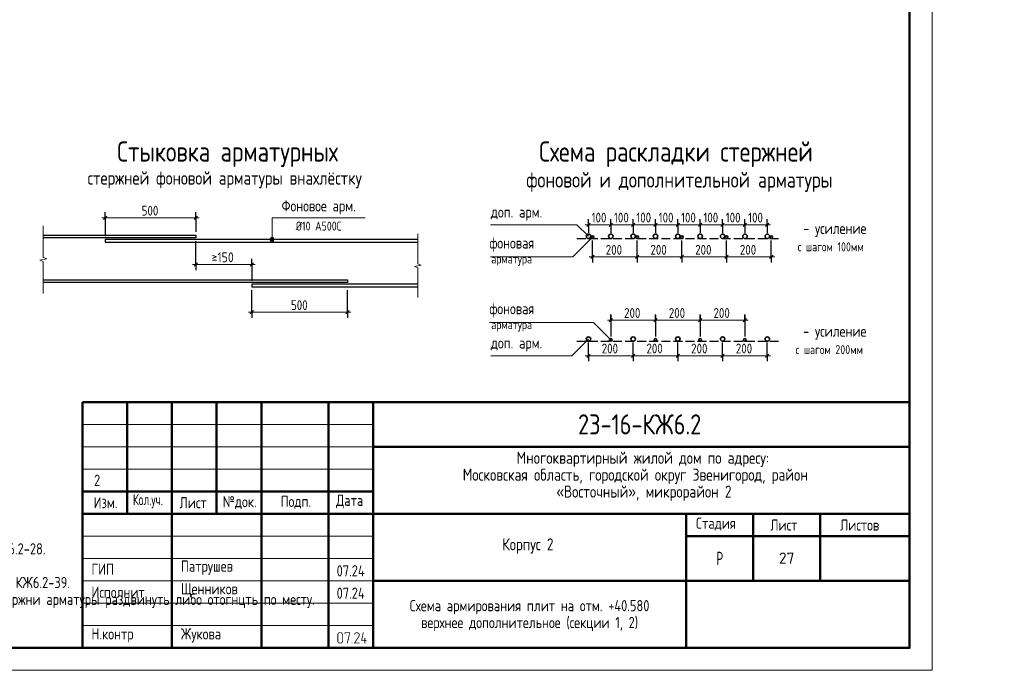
# Model space of a CAD drawing. Header units: millimetres. Extents: x 0 to 43617, y 0 to 29700.
# Tile 9 of 16: x 21594 to 43617, y 0 to 14553. Entities that reach past the tile are written whole.
import ezdxf

# ---------------------------------------------------------------- set-up
doc = ezdxf.new("R2010")
doc.units = ezdxf.units.MM
doc.linetypes.add('______2', pattern=[270, 200, -70])
for name, color, linetype, lineweight in [('Standard', 7, 'Continuous', 25), ('Обрамление проемов стержнями', 7, 'Continuous', 25), ('Примечания', 7, 'Continuous', 25)]:
    doc.layers.add(name, color=color, linetype=linetype, lineweight=lineweight)
doc.styles.add('GOST 2.304-81', font='txt')
doc.styles.add('ISOCPEUR', font='txt')

msp = doc.modelspace()

# ---------------------------------------------------------------- hatches: boundary and pattern name
at = {"layer": 'Standard', "linetype": 'Continuous', "lineweight": 25, "transparency": 33554687}
h = msp.add_hatch(color=7, dxfattribs=at)
h.paths.add_polyline_path([(28825, 655), (28825, 652), (28825, 649), (28825, 647), (28824, 644), (28824, 641), (28823, 639), (28822, 637), (28821, 634), (28820, 632), (28819, 630), (28818, 627), (28816, 625), (28815, 623), (28813, 621), (28812, 619), (28810, 617), (28808, 615), (28806, 613), (28804, 612), (28801, 610), (28799, 609), (28797, 607), (28795, 606), (28792, 605), (28790, 604), (28788, 603), (28785, 603), (28782, 602), (28780, 602), (28777, 602), (28775, 601), (28772, 601), (28754, 601), (28751, 601), (28749, 602), (28746, 602), (28744, 602), (28742, 603), (28739, 603), (28737, 604), (28735, 605), (28732, 606), (28730, 607), (28728, 609), (28726, 610), (28723, 611), (28721, 613), (28719, 615), (28717, 617), (28715, 619), (28713, 621), (28711, 623), (28710, 625), (28708, 627), (28707, 629), (28706, 632), (28705, 634), (28704, 636), (28703, 639), (28702, 641), (28702, 644), (28701, 646), (28701, 649), (28701, 652), (28701, 655), (28701, 797), (28701, 799), (28701, 802), (28701, 804), (28702, 807), (28702, 809), (28703, 812), (28704, 814), (28705, 817), (28706, 819), (28707, 821), (28708, 823), (28709, 826), (28711, 828), (28713, 830), (28714, 832), (28716, 834), (28718, 836), (28720, 838), (28722, 839), (28724, 841), (28727, 842), (28729, 844), (28731, 845), (28733, 846), (28736, 847), (28738, 848), (28741, 848), (28743, 849), (28746, 849), (28749, 850), (28751, 850), (28754, 850), (28772, 850), (28775, 850), (28777, 850), (28780, 849), (28782, 849), (28785, 849), (28787, 848), (28790, 847), (28792, 846), (28794, 845), (28797, 844), (28799, 843), (28801, 841), (28803, 840), (28805, 838), (28807, 836), (28809, 834), (28811, 832), (28813, 830), (28815, 828), (28816, 826), (28818, 824), (28819, 822), (28820, 820), (28821, 817), (28822, 815), (28823, 812), (28824, 810), (28824, 807), (28825, 805), (28825, 802), (28825, 799), (28825, 797)], flags=16)
h.paths.add_polyline_path([(28808, 655), (28808, 797), (28808, 800), (28807, 804), (28806, 807), (28805, 810), (28804, 813), (28802, 816), (28800, 819), (28797, 822), (28794, 824), (28792, 826), (28789, 828), (28785, 830), (28782, 831), (28779, 832), (28775, 832), (28772, 832), (28754, 832), (28750, 832), (28747, 832), (28744, 831), (28740, 830), (28737, 828), (28734, 826), (28731, 824), (28729, 822), (28726, 819), (28724, 816), (28722, 814), (28721, 810), (28720, 807), (28719, 804), (28718, 800), (28718, 797), (28718, 655), (28718, 651), (28719, 648), (28720, 644), (28721, 641), (28723, 638), (28725, 635), (28727, 632), (28729, 630), (28732, 627), (28735, 625), (28738, 623), (28741, 622), (28744, 620), (28747, 620), (28751, 619), (28754, 619), (28772, 619), (28775, 619), (28779, 620), (28782, 620), (28785, 621), (28788, 623), (28791, 625), (28794, 627), (28797, 629), (28800, 632), (28802, 634), (28804, 637), (28805, 641), (28806, 644), (28807, 647), (28808, 651)])
for points in [[(28985, 839), (28932, 608), (28931, 607), (28931, 606), (28930, 605), (28928, 603), (28923, 601), (28921, 601), (28920, 602), (28918, 602), (28917, 603), (28916, 604), (28915, 605), (28915, 605), (28915, 606), (28914, 607), (28914, 608), (28914, 609), (28914, 610), (28914, 612), (28965, 832), (28878, 832), (28878, 815), (28878, 814), (28878, 813), (28878, 812), (28878, 811), (28877, 810), (28877, 809), (28876, 809), (28876, 808), (28875, 807), (28873, 806), (28871, 806), (28869, 806), (28869, 806), (28868, 806), (28868, 806), (28867, 806), (28866, 807), (28865, 807), (28864, 807), (28863, 808), (28863, 808), (28862, 809), (28862, 810), (28861, 811), (28861, 812), (28861, 813), (28861, 814), (28861, 815), (28861, 841), (28861, 842), (28861, 843), (28861, 844), (28861, 845), (28861, 846), (28862, 846), (28862, 847), (28863, 848), (28863, 848), (28864, 849), (28865, 849), (28866, 849), (28866, 850), (28867, 850), (28868, 850), (28870, 850), (28976, 850), (28978, 850), (28980, 849), (28982, 849), (28983, 848), (28984, 847), (28985, 845), (28985, 844), (28985, 842)], [(29189, 601), (29083, 601), (29081, 601), (29080, 602), (29078, 603), (29076, 604), (29075, 606), (29075, 607), (29074, 609), (29074, 611), (29074, 612), (29074, 613), (29075, 614), (29075, 615), (29173, 763), (29177, 770), (29179, 776), (29180, 779), (29181, 782), (29181, 786), (29181, 789), (29181, 791), (29181, 793), (29181, 795), (29180, 798), (29180, 800), (29179, 802), (29179, 804), (29178, 805), (29177, 807), (29176, 809), (29175, 811), (29173, 813), (29172, 814), (29170, 816), (29169, 818), (29167, 819), (29165, 821), (29163, 822), (29162, 823), (29160, 824), (29158, 826), (29156, 827), (29154, 828), (29152, 828), (29150, 829), (29147, 830), (29145, 831), (29143, 831), (29141, 831), (29139, 832), (29136, 832), (29134, 832), (29131, 832), (29128, 831), (29125, 831), (29122, 830), (29119, 829), (29117, 828), (29114, 827), (29111, 825), (29109, 823), (29106, 821), (29104, 819), (29102, 816), (29099, 813), (29098, 809), (29096, 806), (29094, 802), (29094, 800), (29093, 799), (29092, 798), (29091, 798), (29090, 797), (29089, 797), (29088, 796), (29086, 796), (29084, 796), (29083, 797), (29081, 797), (29080, 798), (29079, 799), (29078, 800), (29078, 800), (29078, 801), (29077, 802), (29077, 803), (29077, 804), (29077, 805), (29077, 808), (29078, 811), (29079, 813), (29080, 816), (29082, 818), (29083, 820), (29084, 823), (29085, 825), (29087, 827), (29088, 829), (29090, 831), (29092, 832), (29093, 834), (29095, 836), (29097, 837), (29099, 839), (29101, 840), (29104, 843), (29108, 844), (29112, 846), (29116, 848), (29120, 849), (29124, 849), (29129, 850), (29133, 850), (29136, 850), (29139, 850), (29143, 849), (29146, 849), (29149, 848), (29151, 848), (29154, 847), (29157, 846), (29160, 845), (29163, 843), (29166, 842), (29168, 840), (29171, 839), (29174, 837), (29176, 835), (29179, 833), (29181, 830), (29184, 828), (29186, 825), (29188, 823), (29190, 820), (29191, 818), (29193, 815), (29194, 812), (29196, 810), (29197, 807), (29198, 804), (29198, 801), (29199, 798), (29199, 795), (29200, 792), (29200, 789), (29200, 784), (29199, 780), (29198, 776), (29197, 772), (29196, 770), (29195, 767), (29195, 765), (29193, 763), (29192, 760), (29191, 758), (29189, 755), (29188, 753), (29099, 619), (29189, 619), (29191, 619), (29192, 618), (29194, 618), (29195, 616), (29196, 615), (29197, 613), (29198, 612), (29198, 610), (29198, 609), (29197, 607), (29197, 606), (29195, 604), (29195, 603), (29194, 603), (29194, 602), (29193, 602), (29192, 602), (29191, 601), (29190, 601)], [(29322, 672), (29349, 672), (29351, 672), (29352, 672), (29354, 671), (29355, 670), (29357, 668), (29357, 667), (29358, 665), (29358, 663), (29358, 662), (29358, 660), (29357, 659), (29356, 657), (29355, 657), (29355, 656), (29354, 656), (29353, 655), (29352, 655), (29351, 655), (29350, 655), (29349, 655), (29322, 655), (29322, 610), (29322, 609), (29322, 608), (29322, 607), (29322, 606), (29321, 605), (29321, 605), (29321, 604), (29320, 603), (29319, 602), (29317, 602), (29316, 601), (29314, 601), (29313, 601), (29312, 601), (29312, 601), (29311, 602), (29310, 602), (29309, 602), (29308, 603), (29307, 603), (29307, 604), (29306, 605), (29306, 605), (29305, 606), (29305, 607), (29305, 608), (29305, 609), (29305, 610), (29305, 655), (29243, 655), (29241, 655), (29239, 655), (29237, 656), (29236, 657), (29235, 658), (29234, 660), (29234, 661), (29234, 663), (29234, 665), (29269, 843), (29270, 845), (29270, 846), (29271, 847), (29272, 848), (29278, 850), (29280, 850), (29281, 849), (29283, 849), (29284, 848), (29285, 847), (29285, 846), (29286, 846), (29286, 845), (29287, 844), (29287, 843), (29287, 842), (29287, 841), (29287, 839), (29253, 672), (29305, 672), (29305, 717), (29305, 718), (29305, 720), (29306, 721), (29307, 723), (29308, 724), (29309, 724), (29310, 725), (29310, 725), (29311, 725), (29312, 726), (29313, 726), (29314, 726), (29315, 726), (29317, 725), (29318, 725), (29320, 723), (29320, 723), (29321, 722), (29321, 721), (29322, 721), (29322, 720), (29322, 719), (29322, 718), (29322, 717)], [(29029, 619), (29031, 619), (29033, 618), (29034, 618), (29035, 616), (29037, 615), (29037, 613), (29038, 612), (29038, 610), (29038, 609), (29038, 607), (29037, 606), (29036, 604), (29035, 603), (29035, 603), (29034, 602), (29033, 602), (29032, 602), (29031, 601), (29030, 601), (29029, 601), (29027, 601), (29026, 602), (29024, 603), (29023, 604), (29022, 605), (29021, 607), (29020, 608), (29020, 610), (29020, 611), (29021, 613), (29022, 614), (29023, 616), (29023, 616), (29024, 617), (29024, 618), (29025, 618), (29026, 619), (29027, 619), (29028, 619)]]:
    msp.add_hatch(color=7, dxfattribs=at).paths.add_polyline_path(points, flags=16)
at = {"layer": 'Примечания', "linetype": 'Continuous', "lineweight": 13, "transparency": 33554687}
for points in [[(27196, 9636), (27286, 9636), (27280, 9658)], [(27196, 9636), (27280, 9658), (27203, 9658)], [(27203, 9613), (27286, 9636), (27196, 9636)], [(27203, 9658), (27280, 9658), (27264, 9674)], [(27203, 9658), (27264, 9674), (27219, 9674)], [(27203, 9613), (27280, 9613), (27286, 9636)], [(27219, 9597), (27280, 9613), (27203, 9613)], [(27219, 9674), (27264, 9674), (27241, 9681)], [(27219, 9597), (27264, 9597), (27280, 9613)], [(27264, 9597), (27219, 9597), (27241, 9591)]]:
    msp.add_hatch(color=7, dxfattribs=at).paths.add_polyline_path(points)

# ---------------------------------------------------------------- linework, layer by layer
at = {"layer": 'Standard', "color": 7, "linetype": 'Continuous', "lineweight": 50, "transparency": 33554687}
for p, q in [((23000, 500), (23000, 6000)), ((23000, 6000), (41500, 6000)), ((24000, 3500), (24000, 6000)), ((25000, 500), (25000, 6000)), ((26000, 3500), (26000, 6000)), ((27000, 500), (27000, 6000)), ((28500, 500), (28500, 6000)), ((29500, 500), (29500, 6000)), ((29500, 5000), (41500, 5000)), ((23000, 4000), (29500, 4000)), ((23000, 4000), (29500, 4000)), ((23000, 3500), (29500, 3500)), ((23000, 3500), (29500, 3500)), ((29500, 3500), (41500, 3500)), ((36500, 2000), (36500, 3500)), ((38000, 2000), (38000, 3500)), ((39500, 2000), (39500, 3500)), ((36500, 3000), (41500, 3000)), ((29500, 2000), (41500, 2000)), ((36500, 500), (36500, 2000)), ((36500, 500), (36500, 2000))]:
    msp.add_line(p, q, dxfattribs=at)
at = {"layer": 'Standard', "color": 7, "linetype": 'Continuous', "lineweight": 25, "transparency": 33554687}
for p, q in [((41500, 500), (41500, 6000)), ((23000, 500), (41500, 500)), ((23000, 500), (41500, 500)), ((23000, 500), (41500, 500))]:
    msp.add_line(p, q, dxfattribs=at)
at = {"layer": 'Standard', "color": 7, "linetype": 'Continuous', "lineweight": 13, "transparency": 33554687}
for p, q in [((23000, 5500), (29500, 5500)), ((23000, 5000), (29500, 5000)), ((23000, 4500), (29500, 4500)), ((23000, 3000), (29500, 3000)), ((23000, 2500), (29500, 2500)), ((23000, 2500), (29500, 2500)), ((23000, 2000), (29500, 2000)), ((23000, 2000), (29500, 2000)), ((23000, 1500), (29500, 1500)), ((23000, 1000), (29500, 1000))]:
    msp.add_line(p, q, dxfattribs=at)
msp.add_lwpolyline([(0, 0), (42000, 0), (42000, 29700), (0, 29700), (0, 0)], close=True, dxfattribs=at)
at = {"layer": 'Standard', "color": 7, "linetype": 'Continuous', "lineweight": 50, "transparency": 33554687}
msp.add_lwpolyline([(2000, 29200), (41500, 29200), (41500, 500), (2000, 500), (2000, 29200)], close=True, dxfattribs=at)
at = {"layer": 'Примечания', "color": 7, "linetype": 'Continuous', "lineweight": 25, "transparency": 33554687}
for p, q in [((23466, 10084), (23541, 10159)), ((25496, 10084), (25571, 10159)), ((34279, 9929), (34354, 10004)), ((34779, 9929), (34854, 10004)), ((35279, 9929), (35354, 10004)), ((35779, 9929), (35854, 10004)), ((36279, 9929), (36354, 10004)), ((36779, 9929), (36854, 10004)), ((37279, 9929), (37354, 10004)), ((37779, 9929), (37854, 10004)), ((38279, 9929), (38354, 10004)), ((34369, 9208), (34444, 9283)), ((35369, 9208), (35444, 9283)), ((36369, 9208), (36444, 9283)), ((37369, 9208), (37444, 9283)), ((38369, 9208), (38444, 9283)), ((25496, 9041), (25571, 9116)), ((26751, 9041), (26826, 9116)), ((26751, 7972), (26826, 8047)), ((28891, 7972), (28966, 8047)), ((34779, 7794), (34854, 7869)), ((35779, 7794), (35854, 7869)), ((36779, 7794), (36854, 7869)), ((37779, 7794), (37854, 7869)), ((34279, 7000), (34354, 7075)), ((35279, 7000), (35354, 7075)), ((36279, 7000), (36354, 7075)), ((37279, 7000), (37354, 7075)), ((38279, 7000), (38354, 7075))]:
    msp.add_line(p, q, dxfattribs=at)
at = {"layer": 'Примечания', "color": 253, "linetype": 'Continuous', "lineweight": -3, "true_color": 0xa0a0a0, "transparency": 33554687}
for p, q in [((23504, 10121), (23504, 10246)), ((25534, 10121), (25534, 10246)), ((23504, 10121), (23504, 9996)), ((23504, 10121), (23504, 9711)), ((25534, 10121), (25534, 9996)), ((25534, 10121), (25534, 9806)), ((34316, 9966), (34316, 10091)), ((34316, 9966), (34316, 9841)), ((34316, 9966), (34316, 9783)), ((34816, 9966), (34816, 10091)), ((34816, 9966), (34816, 9841)), ((34816, 9966), (34816, 9783)), ((35316, 9966), (35316, 10091)), ((35316, 9966), (35316, 9841)), ((35316, 9966), (35316, 9783)), ((35816, 9966), (35816, 10091)), ((35816, 9966), (35816, 9841)), ((35816, 9966), (35816, 9783)), ((36316, 9966), (36316, 10091)), ((36316, 9966), (36316, 9841)), ((36316, 9966), (36316, 9783)), ((36816, 9966), (36816, 10091)), ((36816, 9966), (36816, 9841)), ((36816, 9966), (36816, 9783)), ((37316, 9966), (37316, 10091)), ((37316, 9966), (37316, 9841)), ((37316, 9966), (37316, 9783)), ((37816, 9966), (37816, 10091)), ((37816, 9966), (37816, 9841)), ((37816, 9966), (37816, 9783)), ((38316, 9966), (38316, 10091)), ((38316, 9966), (38316, 9841)), ((38316, 9966), (38316, 9783)), ((25534, 9078), (25534, 9596)), ((34406, 9246), (34406, 9613)), ((38406, 9246), (38406, 9613)), ((34406, 9246), (34406, 9371)), ((35406, 9246), (35406, 9371)), ((36406, 9246), (36406, 9371)), ((37406, 9246), (37406, 9371)), ((38406, 9246), (38406, 9371)), ((25534, 9078), (25534, 9203)), ((25534, 9078), (25534, 8953)), ((26789, 9078), (26789, 9203)), ((26789, 9078), (26789, 8953)), ((26789, 9078), (26789, 8711)), ((34406, 9246), (34406, 9121)), ((35406, 9246), (35406, 9121)), ((36406, 9246), (36406, 9121)), ((37406, 9246), (37406, 9121)), ((38406, 9246), (38406, 9121)), ((26789, 8009), (26789, 8501)), ((28929, 8009), (28929, 8501)), ((26789, 8009), (26789, 8134)), ((26789, 8009), (26789, 7884)), ((28929, 8009), (28929, 8134)), ((28929, 8009), (28929, 7884)), ((34816, 7832), (34816, 7957)), ((34816, 7951), (34816, 7489)), ((35816, 7832), (35816, 7957)), ((35816, 7951), (35816, 7489)), ((36816, 7832), (36816, 7957)), ((36816, 7951), (36816, 7489)), ((37816, 7832), (37816, 7957)), ((37816, 7951), (37816, 7489)), ((34816, 7832), (34816, 7707)), ((34816, 7832), (34816, 7464)), ((35816, 7832), (35816, 7707)), ((35816, 7832), (35816, 7464)), ((36816, 7832), (36816, 7707)), ((36816, 7832), (36816, 7464)), ((37816, 7832), (37816, 7707)), ((37816, 7832), (37816, 7464)), ((34316, 7037), (34316, 7334)), ((38316, 7037), (38316, 7334)), ((34316, 7037), (34316, 7162)), ((35316, 7037), (35316, 7162)), ((36316, 7037), (36316, 7162)), ((37316, 7037), (37316, 7162)), ((38316, 7037), (38316, 7162)), ((34316, 7037), (34316, 6912)), ((35316, 7037), (35316, 6912)), ((36316, 7037), (36316, 6912)), ((37316, 7037), (37316, 6912)), ((38316, 7037), (38316, 6912))]:
    msp.add_line(p, q, dxfattribs=at)
at = {"layer": 'Примечания', "color": 7, "linetype": 'Continuous', "lineweight": 13, "transparency": 33554687}
for p, q in [((22123, 9943), (22123, 9232)), ((23504, 10121), (23429, 10121)), ((23504, 10121), (25534, 10121)), ((25534, 10121), (25609, 10121)), ((34316, 9966), (34241, 9966)), ((34316, 9966), (34816, 9966)), ((34816, 9966), (35316, 9966)), ((35316, 9966), (35816, 9966)), ((35816, 9966), (36316, 9966)), ((36316, 9966), (36816, 9966)), ((36816, 9966), (37316, 9966)), ((37316, 9966), (37816, 9966)), ((37816, 9966), (38316, 9966)), ((38316, 9966), (38391, 9966)), ((30500, 9763), (30500, 9092)), ((27196, 9636), (27196, 9636)), ((27241, 9681), (27241, 9681)), ((27241, 9591), (27241, 9591)), ((27286, 9636), (27286, 9636)), ((22198, 9202), (22048, 9172)), ((22048, 9172), (22123, 9141)), ((22123, 9232), (22198, 9202)), ((22123, 9141), (22123, 8431)), ((25534, 9078), (25459, 9078)), ((25534, 9078), (26789, 9078)), ((26789, 9078), (26864, 9078)), ((30575, 9064), (30425, 9035)), ((30425, 9035), (30500, 9006)), ((30500, 9092), (30575, 9064)), ((34406, 9246), (34331, 9246)), ((34406, 9246), (35406, 9246)), ((35406, 9246), (36406, 9246)), ((36406, 9246), (37406, 9246)), ((37406, 9246), (38406, 9246)), ((38406, 9246), (38481, 9246)), ((30500, 9006), (30500, 8336)), ((22123, 8431), (22123, 8431)), ((30500, 8336), (30500, 8336)), ((26789, 8009), (26714, 8009)), ((26789, 8009), (28929, 8009)), ((28929, 8009), (29004, 8009)), ((34816, 7832), (34741, 7832)), ((34816, 7832), (35816, 7832)), ((35816, 7832), (36816, 7832)), ((36816, 7832), (37816, 7832)), ((37816, 7832), (37891, 7832)), ((34316, 7037), (34241, 7037)), ((34316, 7037), (35316, 7037)), ((35316, 7037), (36316, 7037)), ((36316, 7037), (37316, 7037)), ((37316, 7037), (38316, 7037)), ((38316, 7037), (38391, 7037))]:
    msp.add_line(p, q, dxfattribs=at)
at = {"layer": 'Примечания', "color": 8, "linetype": '______2', "lineweight": -3, "true_color": 0x737373, "transparency": 33554687}
for p, q in [((34056, 9658), (38566, 9658)), ((34056, 7359), (38566, 7359))]:
    msp.add_line(p, q, dxfattribs=at)
at = {"layer": 'Примечания', "color": 7, "linetype": 'Continuous', "lineweight": 13, "transparency": 33554687}
for points in [[(27241, 9636), (27241, 10121), (29319, 10121)], [(32123, 9966), (34058, 9966), (34316, 9708)], [(34406, 9688), (33964, 9246), (32123, 9246)], [(34816, 7389), (34428, 7777), (32100, 7777)], [(34316, 7409), (33944, 7037), (32131, 7037)]]:
    msp.add_lwpolyline(points, dxfattribs=at)
at = {"layer": 'Примечания', "color": 7, "linetype": 'Continuous', "lineweight": 25, "transparency": 33554687}
for points in [[(22123, 9731), (25534, 9731), (25534, 9671), (22123, 9671)], [(30500, 9636), (23504, 9636), (23504, 9576), (30500, 9576)], [(22123, 8731), (28929, 8731), (28929, 8671), (22123, 8671)], [(30500, 8636), (26789, 8636), (26789, 8576), (30500, 8576)]]:
    msp.add_lwpolyline(points, dxfattribs=at)
at = {"layer": 'Примечания', "color": 253, "linetype": 'Continuous', "lineweight": -3, "true_color": 0xa0a0a0, "transparency": 33554687}
for points in [[(35406, 9246), (35406, 9263), (35406, 9263), (35406, 9263), (35406, 9263), (35406, 9263), (35406, 9263), (35406, 9613)], [(36406, 9246), (36406, 9263), (36406, 9263), (36406, 9263), (36406, 9263), (36406, 9613)], [(37406, 9246), (37406, 9263), (37406, 9263), (37406, 9613)], [(35316, 7037), (35316, 7054), (35316, 7054), (35316, 7054), (35316, 7054), (35316, 7054), (35316, 7054), (35316, 7334)], [(36316, 7037), (36316, 7054), (36316, 7054), (36316, 7054), (36316, 7054), (36316, 7334)], [(37316, 7037), (37316, 7054), (37316, 7054), (37316, 7334)]]:
    msp.add_lwpolyline(points, dxfattribs=at)
at = {"layer": 'Примечания', "color": 7, "linetype": 'Continuous', "lineweight": 35, "transparency": 33554687}
for centre, radius in [((34316, 9708), 50), ((34406, 9688), 30), ((34816, 9708), 50), ((35316, 9708), 50), ((35406, 9688), 30), ((35816, 9708), 50), ((36316, 9708), 50), ((36406, 9688), 30), ((36816, 9708), 50), ((37316, 9708), 50), ((37406, 9688), 30), ((37816, 9708), 50), ((38316, 9708), 50), ((38406, 9688), 30), ((34316, 7409), 50), ((34816, 7389), 30), ((35316, 7409), 50), ((35816, 7389), 30), ((36316, 7409), 50), ((36816, 7389), 30), ((37316, 7409), 50), ((37816, 7389), 30), ((38316, 7409), 50)]:
    msp.add_circle(centre, radius, dxfattribs=at)
at = {"layer": 'Примечания', "color": 7, "linetype": 'Continuous', "lineweight": 13, "transparency": 33554687}
msp.add_circle((27241, 9636), 45, dxfattribs=at)

# ---------------------------------------------------------------- texts
at = {"layer": 'Standard', "color": 7, "linetype": 'Continuous', "lineweight": 50, "transparency": 33554687, "insert": (34083, 5275), "char_height": 450, "width": 3070.53, "attachment_point": 7, "style": 'GOST 2.304-81'}
msp.add_mtext('23-16-КЖ6.2', dxfattribs=at)
at = {"layer": 'Standard', "color": 7, "linetype": 'Continuous', "lineweight": 25, "transparency": 33554687, "attachment_point": 7, "style": 'GOST 2.304-81'}
for s, insert, char_height, width in [('Многоквартирный\\~жилой\\~дом\\~по\\~адресу:\\~', (32710, 4545), 270, 5717.08), ('Московская\\~область,\\~городской\\~округ\\~Звенигород,\\~район\\~', (31504, 4167), 270, 8136.21), ('«Восточный»,\\~микрорайон\\~2', (33597, 3789), 270, 3952.83), ('Изм.', (23248, 3625), 250, 631.15), ('\\W0.83;Кол.уч.', (24127, 3625), 250, 799.96), ('Лист', (25171, 3625), 250, 782.23), ('№док.', (26135, 3607), 250, 853.39), ('Подп.', (27431, 3614), 250, 764.53), ('Дата', (28673, 3625), 250, 782.23), ('Стадия', (36721, 3125), 250, 1031.12), ('Лист', (38384, 3125), 250, 782.23), ('Листов', (39943, 3125), 250, 1066.51), ('Корпус\\~2', (32388, 2610), 270, 1362.88), ('\\W0.77;Р', (37177, 2350), 300, 262.92), ('ГИП', (23200, 2137), 250, 586.81), ('Патрушев', (25200, 2137), 250, 1386.36), ('07.24', (28683, 2101), 250, 817.62), ('Исполнит.', (23200, 1622), 250, 1386.36), ('Щенников', (25200, 1631), 250, 1333.08), ('07.24', (28683, 1601), 250, 817.62), ('Н.контр', (23200, 622), 250, 1102.09), ('Жукова', (25200, 622), 250, 1031.11)]:
    msp.add_mtext(s, dxfattribs=dict(at, insert=insert, char_height=char_height, width=width))
at = {"layer": 'Standard', "color": 7, "linetype": 'Continuous', "lineweight": 18, "transparency": 33554687, "insert": (23327, 4250), "char_height": 250, "width": 283.33, "attachment_point": 5, "style": 'GOST 2.304-81'}
msp.add_mtext('\\A1;{\\fGOST 2.304-81|i0|b0;\\H250.000000;\\W1.000000;\\C7;2}\\P', dxfattribs=at)
at = {"layer": 'Standard', "color": 7, "linetype": 'Continuous', "lineweight": 13, "transparency": 33554687, "insert": (38750, 2510), "char_height": 250, "width": 459.38, "attachment_point": 5, "style": 'ISOCPEUR'}
msp.add_mtext('\\A1;{\\fISOCPEUR|i0|b0;\\H250.000000;\\W1.000000;\\C7;27}\\P', dxfattribs=at)
at = {"layer": 'Standard', "color": 7, "linetype": 'Continuous', "lineweight": 25, "transparency": 33554687, "insert": (33000, 1571), "char_height": 250, "width": 6741.88, "attachment_point": 2, "line_spacing_factor": 0.903614}
msp.add_mtext('\\A1;{\\fGOST 2.304-81|i0|b0;\\H250.000000;\\W1.000000;\\C7;Схема армирования плит на отм. +40.580 }\\P{\\fGOST 2.304-81|i0|b0;\\H250.000000;\\W1.000000;\\C7;верхнее дополнительное (секции 1, 2)}\\P', dxfattribs=at)
at = {"layer": 'Обрамление проемов стержнями', "color": 7, "linetype": 'Continuous', "lineweight": 13, "transparency": 33554687, "insert": (11500, 2842), "char_height": 250, "width": 20566.88, "attachment_point": 1, "line_spacing_factor": 0.903614}
msp.add_mtext('\\A1;{\\fGOST 2.304-81|i0|b0;\\H250.000000;\\W1.000000;\\C7;1. Общие указания см. листы КЖ6.2-1. Ведомость расхода стали см. лист КЖ6.2-28.}\\P{\\fGOST 2.304-81|i0|b0;\\H250.000000;\\W1.000000;\\C7;2. Спецификацию элементов, ведомость деталей см. листы КЖ6.2-28.}\\P{\\fGOST 2.304-81|i0|b0;\\H250.000000;\\W1.000000;\\C7;3. Сечения по плите перекрытия см. лист КЖ6.2-39. Детали плана см. лист КЖ6.2-39.}\\P{\\fGOST 2.304-81|i0|b0;\\H250.000000;\\W1.000000;\\C7;4. В местах попадания отверстий в зону дополнительного армирования, стержни арматуры раздвинуть либо отогнцть по месту.}\\P', dxfattribs=at)
at = {"layer": 'Примечания', "color": 7, "linetype": 'Continuous', "lineweight": 50, "transparency": 33554687, "attachment_point": 7, "style": 'GOST 2.304-81'}
for s, insert, char_height, width in [('Схема\\~раскладки\\~стержней', (33214, 11257), 450, 6428.77), ('Стыковка\\~арматурных', (23776, 11257), 450, 5309.47), ('стержней\\~фоновой\\~арматуры\\~внахлёстку', (23113, 10781), 300, 6502.98), ('фоновой\\~и\\~дополнительной\\~арматуры', (32925, 10702), 350, 6865.69)]:
    msp.add_mtext(s, dxfattribs=dict(at, insert=insert, char_height=char_height, width=width))
at = {"layer": 'Примечания', "color": 7, "linetype": 'Continuous', "lineweight": 25, "transparency": 33554687, "attachment_point": 7}
for s, insert, char_height, width, style in [('500', (24323, 10171), 220, 516.39, 'GOST 2.304-81'), ('Фоновое\\~арм.', (27452, 10196), 250, 1812.59, 'GOST 2.304-81'), ('доп.\\~арм.', (32131, 10058), 250, 1208.65, 'GOST 2.304-81'), ('100', (34386, 10016), 220, 485.09, 'GOST 2.304-81'), ('100', (34886, 10016), 220, 485.09, 'GOST 2.304-81'), ('100', (35386, 10016), 220, 485.09, 'GOST 2.304-81'), ('100', (35886, 10016), 220, 485.09, 'GOST 2.304-81'), ('100', (36386, 10016), 220, 485.09, 'GOST 2.304-81'), ('100', (36886, 10016), 220, 485.09, 'GOST 2.304-81'), ('100', (37386, 10016), 220, 485.09, 'GOST 2.304-81'), ('100', (37886, 10016), 220, 485.09, 'GOST 2.304-81'), ('Ø10\\~А500С', (27769, 9836), 200, 1153.95, 'GOST 2.304-81'), ('-\\~усиление', (39117, 9692), 250, 1510.81, 'GOST 2.304-81'), ('фоновая', (32100, 9366), 250, 1173.25, 'GOST 2.304-81'), ('200', (34703, 9296), 220, 531.96, 'GOST 2.304-81'), ('200', (35703, 9296), 220, 531.96, 'GOST 2.304-81'), ('200', (36703, 9296), 220, 531.96, 'GOST 2.304-81'), ('200', (37703, 9296), 220, 531.96, 'GOST 2.304-81'), ('с\\~шагом\\~100мм', (38996, 9372), 200, 1606.26, 'GOST 2.304-81'), ('\\W0.87;≥150', (25886, 9128), 220, 666.91, 'ISOCPEUR'), ('арматура', (32141, 9046), 200, 1066.47, 'GOST 2.304-81'), ('500', (27663, 8059), 220, 516.4, 'GOST 2.304-81'), ('фоновая', (32100, 7897), 250, 1173.25, 'GOST 2.304-81'), ('200', (35113, 7882), 220, 531.97, 'GOST 2.304-81'), ('200', (36113, 7882), 220, 531.97, 'GOST 2.304-81'), ('200', (37113, 7882), 220, 531.97, 'GOST 2.304-81'), ('арматура', (32141, 7577), 200, 1066.47, 'GOST 2.304-81'), ('-\\~усиление', (39117, 7393), 250, 1510.81, 'GOST 2.304-81'), ('доп.\\~арм.', (32131, 7129), 250, 1208.65, 'GOST 2.304-81'), ('200', (34613, 7087), 220, 531.97, 'GOST 2.304-81'), ('200', (35613, 7087), 220, 531.97, 'GOST 2.304-81'), ('200', (36613, 7087), 220, 531.97, 'GOST 2.304-81'), ('200', (37613, 7087), 220, 531.97, 'GOST 2.304-81'), ('с\\~шагом\\~200мм', (38950, 7073), 200, 1648.89, 'GOST 2.304-81')]:
    msp.add_mtext(s, dxfattribs=dict(at, insert=insert, char_height=char_height, width=width, style=style))

doc.saveas('drawing.dxf')
